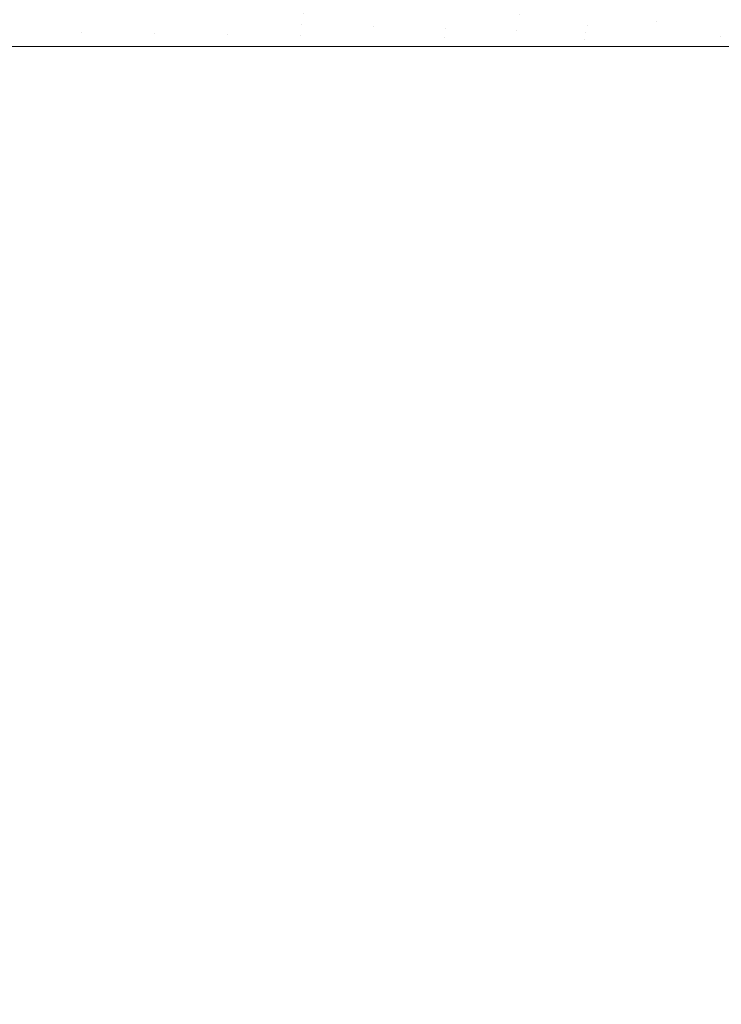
# Model space of a CAD drawing. Header units: centimetres. Extents: x -62 to 63, y 4 to 6.
# Tile 75 of 256: x -61.991 to -61.8994, y 5.7752 to 5.9037. Entities that reach past the tile are written whole.
import ezdxf

# ---------------------------------------------------------------- set-up
doc = ezdxf.new("R2010")
doc.units = ezdxf.units.CM
doc.header["$LTSCALE"] = 2.54
doc.layers.add('Lucido design-1', color=7, linetype='Continuous')

# ---------------------------------------------------------------- blocks, each defined once
blk = doc.blocks.new('Gruppo-4-1')
at = {"color": 7, "linetype": 'Continuous', "lineweight": 9}
for points, invisible_edges in [([(-61.98242, 5.9057, -2276.23931), (-61.98278, 5.90382, -2276.23931), (-61.97328, 5.90356, -2276.23671), (-61.97294, 5.90531, -2276.23671)], 15), ([(-61.98242, 5.9057, -2277.00503), (-61.97294, 5.90531, -2277.00763), (-61.97328, 5.90356, -2277.00763), (-61.98278, 5.90382, -2277.00503)], 15), ([(-61.94481, 5.90278, -2276.23043), (-61.94418, 5.90549, -2276.23043), (-61.95356, 5.90603, -2276.23228), (-61.95397, 5.90451, -2276.23228)], 15), ([(-61.95397, 5.90451, -2277.01206), (-61.95356, 5.90603, -2277.01206), (-61.94418, 5.90549, -2277.01391), (-61.94481, 5.90278, -2277.01391)], 15), ([(-61.94481, 5.90278, -2276.23043), (-61.93546, 5.90252, -2276.2288), (-61.93489, 5.90497, -2276.2288), (-61.94418, 5.90549, -2276.23043)], 15), ([(-61.93523, 5.90373, -2277.01554), (-61.93546, 5.90252, -2277.01554), (-61.94481, 5.90278, -2277.01391), (-61.94418, 5.90549, -2277.01391)], 15), ([(-61.90713, 5.90517, -2276.22514), (-61.91588, 5.90594, -2276.22617), (-61.91669, 5.90393, -2276.22617), (-61.90783, 5.90342, -2276.22514)], 15), ([(-61.91634, 5.90492, -2277.01817), (-61.91588, 5.90594, -2277.01817), (-61.90713, 5.90517, -2277.0192), (-61.90783, 5.90342, -2277.0192)], 15), ([(-61.98298, 5.90199, -2276.23931), (-61.98278, 5.90382, -2276.23931), (-61.99221, 5.90408, -2276.24217), (-61.99243, 5.90212, -2276.24217)], 15), ([(-61.98298, 5.90199, -2277.00503), (-61.99243, 5.90212, -2277.00217), (-61.99221, 5.90408, -2277.00217), (-61.98278, 5.90382, -2277.00503)], 15), ([(-61.97294, 5.90531, -2276.23671), (-61.97328, 5.90356, -2276.23671), (-61.96375, 5.9033, -2276.23437), (-61.96344, 5.90491, -2276.23437)], 15), ([(-61.96344, 5.90491, -2277.00997), (-61.96375, 5.9033, -2277.00997), (-61.97328, 5.90356, -2277.00763), (-61.97294, 5.90531, -2277.00763)], 15), ([(-61.96344, 5.90491, -2276.23437), (-61.96375, 5.9033, -2276.23437), (-61.95425, 5.90304, -2276.23228), (-61.95397, 5.90451, -2276.23228)], 15), ([(-61.95397, 5.90451, -2277.01206), (-61.95425, 5.90304, -2277.01206), (-61.96375, 5.9033, -2277.00997), (-61.96344, 5.90491, -2277.00997)], 15), ([(-61.95397, 5.90451, -2276.23228), (-61.95425, 5.90304, -2276.23228), (-61.94481, 5.90278, -2276.23043)], 11), ([(-61.94481, 5.90278, -2277.01391), (-61.95425, 5.90304, -2277.01206), (-61.95397, 5.90451, -2277.01206)], 11), ([(-61.92572, 5.90444, -2276.22739), (-61.93489, 5.90497, -2276.2288), (-61.93546, 5.90252, -2276.2288), (-61.92623, 5.90227, -2276.22739)], 15), ([(-61.91696, 5.90296, -2277.01817), (-61.93523, 5.90373, -2277.01554), (-61.92572, 5.90444, -2277.01695)], 11), ([(-61.92623, 5.90227, -2276.22739), (-61.91714, 5.90202, -2276.22617), (-61.91669, 5.90393, -2276.22617), (-61.92572, 5.90444, -2276.22739)], 15), ([(-61.92572, 5.90444, -2277.01695), (-61.91669, 5.90393, -2277.01817), (-61.91696, 5.90296, -2277.01817)], 11), ([(-61.90783, 5.90342, -2277.0192), (-61.91669, 5.90393, -2277.01817), (-61.91634, 5.90492, -2277.01817)], 11), ([(-61.90783, 5.90342, -2276.22514), (-61.89915, 5.90293, -2276.22429), (-61.89856, 5.9044, -2276.22429), (-61.90713, 5.90517, -2276.22514)], 15), ([(-61.90713, 5.90517, -2277.0192), (-61.89856, 5.9044, -2277.02005), (-61.89915, 5.90293, -2277.02005), (-61.90783, 5.90342, -2277.0192)], 15), ([(-61.97347, 5.90186, -2276.23671), (-61.97328, 5.90356, -2276.23671), (-61.98278, 5.90382, -2276.23931), (-61.98298, 5.90199, -2276.23931)], 15), ([(-61.98278, 5.90382, -2277.00503), (-61.97328, 5.90356, -2277.00763), (-61.97347, 5.90186, -2277.00763), (-61.98298, 5.90199, -2277.00503)], 15), ([(-61.96393, 5.90173, -2276.23437), (-61.96375, 5.9033, -2276.23437), (-61.97328, 5.90356, -2276.23671), (-61.97347, 5.90186, -2276.23671)], 15), ([(-61.97347, 5.90186, -2277.00763), (-61.97328, 5.90356, -2277.00763), (-61.96375, 5.9033, -2277.00997), (-61.96393, 5.90173, -2277.00997)], 15), ([(-61.96252, 5.90021, -2276.23403), (-61.96375, 5.9033, -2276.23437), (-61.96393, 5.90173, -2276.23437)], 11), ([(-61.96393, 5.90173, -2277.00997), (-61.96375, 5.9033, -2277.00997), (-61.95425, 5.90304, -2277.01206), (-61.95442, 5.9016, -2277.01206)], 15), ([(-61.95425, 5.90304, -2276.23228), (-61.96375, 5.9033, -2276.23437), (-61.96252, 5.90021, -2276.23403)], 11), ([(-61.96252, 5.90021, -2276.23403), (-61.95445, 5.90021, -2276.23236), (-61.95425, 5.90304, -2276.23228)], 10), ([(-61.95425, 5.90304, -2276.23228), (-61.95445, 5.90021, -2276.23236), (-61.9469, 5.90021, -2276.23078)], 9), ([(-61.94496, 5.90148, -2277.01391), (-61.95442, 5.9016, -2277.01206), (-61.95425, 5.90304, -2277.01206), (-61.94481, 5.90278, -2277.01391)], 15), ([(-61.9469, 5.90021, -2276.23078), (-61.94481, 5.90278, -2276.23043), (-61.95425, 5.90304, -2276.23228)], 11), ([(-61.9469, 5.90021, -2276.23078), (-61.945, 5.90021, -2276.23046), (-61.94481, 5.90278, -2276.23043)], 10), ([(-61.94481, 5.90278, -2276.23043), (-61.945, 5.90021, -2276.23046), (-61.93562, 5.90021, -2276.22887)], 9), ([(-61.94481, 5.90278, -2277.01391), (-61.93546, 5.90252, -2277.01554), (-61.93559, 5.90135, -2277.01554), (-61.94496, 5.90148, -2277.01391)], 15), ([(-61.93562, 5.90021, -2276.22887), (-61.93546, 5.90252, -2276.2288), (-61.94481, 5.90278, -2276.23043)], 11), ([(-61.91696, 5.90296, -2277.01817), (-61.91714, 5.90202, -2277.01817), (-61.93546, 5.90252, -2277.01554), (-61.93523, 5.90373, -2277.01554)], 15), ([(-61.90783, 5.90342, -2276.22514), (-61.91669, 5.90393, -2276.22617), (-61.91714, 5.90202, -2276.22617)], 11), ([(-61.91714, 5.90202, -2277.01817), (-61.91696, 5.90296, -2277.01817), (-61.91669, 5.90393, -2277.01817), (-61.90783, 5.90342, -2277.0192)], 15), ([(-61.90783, 5.90342, -2276.22514), (-61.91714, 5.90202, -2276.22617), (-61.89948, 5.90153, -2276.22429)], 11), ([(-61.89948, 5.90153, -2277.02005), (-61.91714, 5.90202, -2277.01817), (-61.90783, 5.90342, -2277.0192)], 11), ([(-61.89948, 5.90153, -2276.22429), (-61.89915, 5.90293, -2276.22429), (-61.90783, 5.90342, -2276.22514)], 11), ([(-61.90783, 5.90342, -2277.0192), (-61.89915, 5.90293, -2277.02005), (-61.89948, 5.90153, -2277.02005)], 11), ([(-61.89205, 5.90021, -2276.22367), (-61.89915, 5.90293, -2276.22429), (-61.89948, 5.90153, -2276.22429)], 11), ([(-61.89948, 5.90153, -2277.02005), (-61.89915, 5.90293, -2277.02005), (-61.89285, 5.90021, -2277.02061)], 11), ([(-61.99243, 5.90212, -2277.00217), (-61.98985, 5.90021, -2277.003), (-62.00216, 5.90021, -2276.99892)], 9), ([(-61.99243, 5.90212, -2276.24217), (-61.99249, 5.90021, -2276.24222), (-61.98937, 5.90021, -2276.24119)], 9), ([(-61.98298, 5.90199, -2276.23931), (-61.99243, 5.90212, -2276.24217), (-61.98937, 5.90021, -2276.24119)], 11), ([(-61.98985, 5.90021, -2277.003), (-61.99243, 5.90212, -2277.00217), (-61.98298, 5.90199, -2277.00503)], 11), ([(-61.98298, 5.90199, -2277.00503), (-61.97722, 5.90021, -2277.00666), (-61.98985, 5.90021, -2277.003)], 9), ([(-61.98937, 5.90021, -2276.24119), (-61.98303, 5.90021, -2276.23937), (-61.98298, 5.90199, -2276.23931)], 10), ([(-61.98298, 5.90199, -2276.23931), (-61.98303, 5.90021, -2276.23937), (-61.97668, 5.90021, -2276.23754)], 9), ([(-61.97668, 5.90021, -2276.23754), (-61.97347, 5.90186, -2276.23671), (-61.98298, 5.90199, -2276.23931)], 11), ([(-61.98298, 5.90199, -2277.00503), (-61.97347, 5.90186, -2277.00763), (-61.97722, 5.90021, -2277.00666)], 11), ([(-61.96398, 5.90021, -2277.00995), (-61.97722, 5.90021, -2277.00666), (-61.97347, 5.90186, -2277.00763)], 10), ([(-61.97668, 5.90021, -2276.23754), (-61.97352, 5.90021, -2276.23676), (-61.97347, 5.90186, -2276.23671)], 10), ([(-61.97347, 5.90186, -2276.23671), (-61.97352, 5.90021, -2276.23676), (-61.96398, 5.90021, -2276.2344), (-61.96393, 5.90173, -2276.23437)], 13), ([(-61.97347, 5.90186, -2277.00763), (-61.96393, 5.90173, -2277.00997), (-61.96398, 5.90021, -2277.00995)], 11), ([(-61.96393, 5.90173, -2276.23437), (-61.96398, 5.90021, -2276.2344), (-61.96252, 5.90021, -2276.23403)], 9), ([(-61.96311, 5.90021, -2277.01017), (-61.96398, 5.90021, -2277.00995), (-61.96393, 5.90173, -2277.00997)], 10), ([(-61.96311, 5.90021, -2277.01017), (-61.96393, 5.90173, -2277.00997), (-61.95442, 5.9016, -2277.01206)], 11), ([(-61.95442, 5.9016, -2277.01206), (-61.95445, 5.90021, -2277.01199), (-61.96311, 5.90021, -2277.01017)], 9), ([(-61.94756, 5.90021, -2277.01343), (-61.95445, 5.90021, -2277.01199), (-61.95442, 5.9016, -2277.01206)], 10), ([(-61.95442, 5.9016, -2277.01206), (-61.94496, 5.90148, -2277.01391), (-61.94756, 5.90021, -2277.01343)], 11), ([(-61.94756, 5.90021, -2277.01343), (-61.94496, 5.90148, -2277.01391), (-61.93559, 5.90135, -2277.01554)], 11), ([(-61.93546, 5.90252, -2276.2288), (-61.93562, 5.90021, -2276.22887), (-61.92987, 5.90021, -2276.2279)], 9), ([(-61.93559, 5.90135, -2277.01554), (-61.93546, 5.90252, -2277.01554), (-61.91714, 5.90202, -2277.01817), (-61.91724, 5.9011, -2277.01817)], 15), ([(-61.92987, 5.90021, -2276.2279), (-61.92623, 5.90227, -2276.22739), (-61.93546, 5.90252, -2276.2288)], 11), ([(-61.92987, 5.90021, -2276.2279), (-61.92638, 5.90021, -2276.22744), (-61.92623, 5.90227, -2276.22739)], 10), ([(-61.92623, 5.90227, -2276.22739), (-61.92638, 5.90021, -2276.22744), (-61.91727, 5.90021, -2276.22624)], 9), ([(-61.91727, 5.90021, -2276.22624), (-61.91714, 5.90202, -2276.22617), (-61.92623, 5.90227, -2276.22739)], 11), ([(-61.91714, 5.90202, -2276.22617), (-61.91727, 5.90021, -2276.22624), (-61.91152, 5.90021, -2276.22549)], 9), ([(-61.91724, 5.9011, -2277.01817), (-61.91714, 5.90202, -2277.01817), (-61.91228, 5.90021, -2277.01876)], 11), ([(-61.89948, 5.90153, -2276.22429), (-61.91714, 5.90202, -2276.22617), (-61.91152, 5.90021, -2276.22549)], 11), ([(-61.91228, 5.90021, -2277.01876), (-61.91714, 5.90202, -2277.01817), (-61.89948, 5.90153, -2277.02005)], 11), ([(-61.89948, 5.90153, -2277.02005), (-61.89957, 5.90021, -2277.01997), (-61.91228, 5.90021, -2277.01876)], 9), ([(-61.91152, 5.90021, -2276.22549), (-61.89957, 5.90021, -2276.22437), (-61.89948, 5.90153, -2276.22429)], 10), ([(-61.89948, 5.90153, -2276.22429), (-61.89957, 5.90021, -2276.22437), (-61.89205, 5.90021, -2276.22367)], 9), ([(-61.89285, 5.90021, -2277.02061), (-61.89957, 5.90021, -2277.01997), (-61.89948, 5.90153, -2277.02005)], 10), ([(-62.00216, 5.90021, -2276.99892), (-61.98985, 5.90021, -2277.003), (-61.98985, 4.30021, -2277.003), (-61.99249, 4.30021, -2277.00213)], 10), ([(-61.99249, 4.30021, -2276.24222), (-61.98937, 4.30021, -2276.24119), (-61.98937, 5.90021, -2276.24119), (-61.99249, 5.90021, -2276.24222)], 10), ([(-61.98985, 5.90021, -2277.003), (-61.97722, 5.90021, -2277.00666), (-61.97722, 4.30021, -2277.00666), (-61.98303, 4.30021, -2277.00498)], 10), ([(-61.98303, 4.30021, -2277.00498), (-61.98985, 4.30021, -2277.003), (-61.98985, 5.90021, -2277.003)], 10), ([(-61.98303, 5.90021, -2276.23937), (-61.98937, 5.90021, -2276.24119), (-61.98937, 4.30021, -2276.24119), (-61.98303, 4.30021, -2276.23937)], 10), ([(-61.98303, 4.30021, -2276.23937), (-61.97668, 4.30021, -2276.23754), (-61.97668, 5.90021, -2276.23754), (-61.98303, 5.90021, -2276.23937)], 10), ([(-61.96398, 4.30021, -2277.00995), (-61.97722, 4.30021, -2277.00666), (-61.97722, 5.90021, -2277.00666), (-61.96398, 5.90021, -2277.00995)], 10), ([(-61.97352, 5.90021, -2276.23676), (-61.97668, 5.90021, -2276.23754), (-61.97668, 4.30021, -2276.23754), (-61.97352, 4.30021, -2276.23676)], 10), ([(-61.97352, 4.30021, -2276.23676), (-61.96398, 4.30021, -2276.2344), (-61.96398, 5.90021, -2276.2344), (-61.97352, 5.90021, -2276.23676)], 10), ([(-61.96398, 4.30021, -2276.2344), (-61.96252, 4.30021, -2276.23403), (-61.96252, 5.90021, -2276.23403), (-61.96398, 5.90021, -2276.2344)], 10), ([(-61.96398, 5.90021, -2277.00995), (-61.96311, 5.90021, -2277.01017), (-61.96311, 4.30021, -2277.01017), (-61.96398, 4.30021, -2277.00995)], 10), ([(-61.95445, 4.30021, -2277.01199), (-61.96311, 4.30021, -2277.01017), (-61.96311, 5.90021, -2277.01017), (-61.95445, 5.90021, -2277.01199)], 10), ([(-61.95445, 5.90021, -2276.23236), (-61.96252, 5.90021, -2276.23403), (-61.96252, 4.30021, -2276.23403), (-61.95445, 4.30021, -2276.23236)], 10), ([(-61.95445, 4.30021, -2276.23236), (-61.9469, 4.30021, -2276.23078), (-61.9469, 5.90021, -2276.23078), (-61.95445, 5.90021, -2276.23236)], 10), ([(-61.95445, 5.90021, -2277.01199), (-61.94756, 5.90021, -2277.01343), (-61.94756, 4.30021, -2277.01343), (-61.95445, 4.30021, -2277.01199)], 10), ([(-61.93559, 5.90135, -2277.01554), (-61.93058, 5.90021, -2277.01634), (-61.94756, 5.90021, -2277.01343)], 9), ([(-61.94756, 5.90021, -2277.01343), (-61.93058, 5.90021, -2277.01634), (-61.93058, 4.30021, -2277.01634), (-61.945, 4.30021, -2277.01387)], 10), ([(-61.945, 4.30021, -2277.01387), (-61.94756, 4.30021, -2277.01343), (-61.94756, 5.90021, -2277.01343)], 10), ([(-61.945, 5.90021, -2276.23046), (-61.9469, 5.90021, -2276.23078), (-61.9469, 4.30021, -2276.23078), (-61.945, 4.30021, -2276.23046)], 10), ([(-61.945, 4.30021, -2276.23046), (-61.93562, 4.30021, -2276.22887), (-61.93562, 5.90021, -2276.22887), (-61.945, 5.90021, -2276.23046)], 10), ([(-61.93562, 4.30021, -2276.22887), (-61.92987, 4.30021, -2276.2279), (-61.92987, 5.90021, -2276.2279), (-61.93562, 5.90021, -2276.22887)], 10), ([(-61.93058, 5.90021, -2277.01634), (-61.93559, 5.90135, -2277.01554), (-61.91724, 5.9011, -2277.01817)], 11), ([(-61.91724, 5.9011, -2277.01817), (-61.91727, 5.90021, -2277.0181), (-61.93058, 5.90021, -2277.01634)], 9), ([(-61.93058, 5.90021, -2277.01634), (-61.91727, 5.90021, -2277.0181), (-61.91228, 4.30021, -2277.01876), (-61.92638, 4.30021, -2277.01689)], 10), ([(-61.92638, 4.30021, -2277.01689), (-61.93058, 4.30021, -2277.01634), (-61.93058, 5.90021, -2277.01634)], 10), ([(-61.92987, 4.30021, -2276.2279), (-61.91727, 4.30021, -2276.22624), (-61.91727, 5.90021, -2276.22624), (-61.92638, 5.90021, -2276.22744)], 10), ([(-61.92638, 5.90021, -2276.22744), (-61.92987, 5.90021, -2276.2279), (-61.92987, 4.30021, -2276.2279)], 10), ([(-61.91228, 5.90021, -2277.01876), (-61.91727, 5.90021, -2277.0181), (-61.91724, 5.9011, -2277.01817)], 10), ([(-61.91727, 4.30021, -2276.22624), (-61.91152, 4.30021, -2276.22549), (-61.91152, 5.90021, -2276.22549), (-61.91727, 5.90021, -2276.22624)], 10), ([(-61.91727, 5.90021, -2277.0181), (-61.91228, 5.90021, -2277.01876), (-61.91228, 4.30021, -2277.01876)], 10), ([(-61.89957, 4.30021, -2277.01997), (-61.91228, 4.30021, -2277.01876), (-61.91228, 5.90021, -2277.01876), (-61.89957, 5.90021, -2277.01997)], 10), ([(-61.89957, 5.90021, -2276.22437), (-61.91152, 5.90021, -2276.22549), (-61.91152, 4.30021, -2276.22549), (-61.89957, 4.30021, -2276.22437)], 10), ([(-61.89957, 4.30021, -2276.22437), (-61.89205, 4.30021, -2276.22367), (-61.89205, 5.90021, -2276.22367), (-61.89957, 5.90021, -2276.22437)], 10), ([(-61.89957, 5.90021, -2277.01997), (-61.89285, 5.90021, -2277.02061), (-61.89285, 4.30021, -2277.02061), (-61.89957, 4.30021, -2277.01997)], 10)]:
    blk.add_3dface(points, dxfattribs=dict(at, invisible_edges=invisible_edges))
blk = doc.blocks.new('Gruppo-5-1')
at = {"color": 7}
blk.add_blockref('Gruppo-4-1', (0, 0), dxfattribs=at)

msp = doc.modelspace()

# ---------------------------------------------------------------- block references
at = {"layer": 'Lucido design-1', "color": 7}
msp.add_blockref('Gruppo-5-1', (0, 0), dxfattribs=at)

doc.saveas('drawing.dxf')
